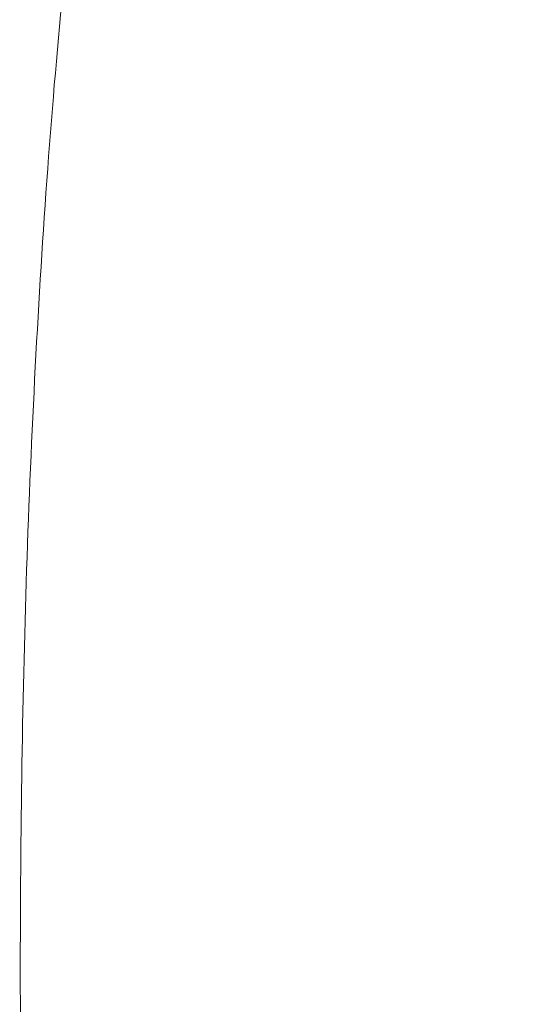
# Model space of a CAD drawing. Header units: inches. Extents: x -757 to 108, y -33 to 183.
# Tile 144 of 156: x -460.712 to -460.607, y 161.675 to 161.876. Entities that reach past the tile are written whole.
import ezdxf

# ---------------------------------------------------------------- set-up
doc = ezdxf.new("R2010")
doc.units = ezdxf.units.IN
doc.header["$MEASUREMENT"] = 0
doc.layers.add('M-EQPM', color=90, linetype='Continuous', lineweight=9)

# ---------------------------------------------------------------- blocks, each defined once
blk = doc.blocks.new('Roof Vent - Roof Vent-V12-Rear')
at = {"layer": 'M-EQPM'}
for points, knots in [([(-460.63147, 161.28902), (-460.64347, 161.28951), (-460.65903, 161.30094), (-460.67664, 161.34024), (-460.68771, 161.37942), (-460.69657, 161.42844), (-460.70341, 161.48468), (-460.70811, 161.54738), (-460.71121, 161.61942), (-460.71182, 161.68573), (-460.71099, 161.74298), (-460.70914, 161.79819), (-460.70494, 161.86665), (-460.69677, 161.93761), (-460.68547, 161.99723), (-460.66532, 162.05768), (-460.64646, 162.07582), (-460.63147, 162.07642)], [0, 0, 0, 0, 0.111111, 0.166667, 0.222222, 0.277778, 0.333333, 0.388889, 0.444444, 0.513889, 0.548611, 0.583333, 0.652778, 0.722222, 0.791667, 0.861111, 1, 1, 1, 1]), ([(-460.63147, 162.07642), (-460.62548, 162.07618), (-460.61338, 162.07192), (-460.59539, 162.05473), (-460.57696, 162.02512), (-460.55952, 161.98587), (-460.54396, 161.9369), (-460.53074, 161.88071), (-460.52092, 161.81797), (-460.51407, 161.74589), (-460.51269, 161.67961), (-460.51458, 161.62238), (-460.51867, 161.5672), (-460.52771, 161.49883), (-460.54377, 161.42778), (-460.56351, 161.36808), (-460.59383, 161.30777), (-460.61648, 161.28963), (-460.63147, 161.28902)], [0, 0, 0, 0, 0.055556, 0.111111, 0.166667, 0.222222, 0.277778, 0.333333, 0.388889, 0.444444, 0.513889, 0.548611, 0.583333, 0.652778, 0.722222, 0.791667, 0.861111, 1, 1, 1, 1])]:
    blk.add_open_spline(points, degree=3, knots=knots, dxfattribs=at)

msp = doc.modelspace()

# ---------------------------------------------------------------- block references
at = {"layer": 'M-EQPM'}
msp.add_blockref('Roof Vent - Roof Vent-V12-Rear', (0, 0), dxfattribs=at)

doc.saveas('drawing.dxf')
